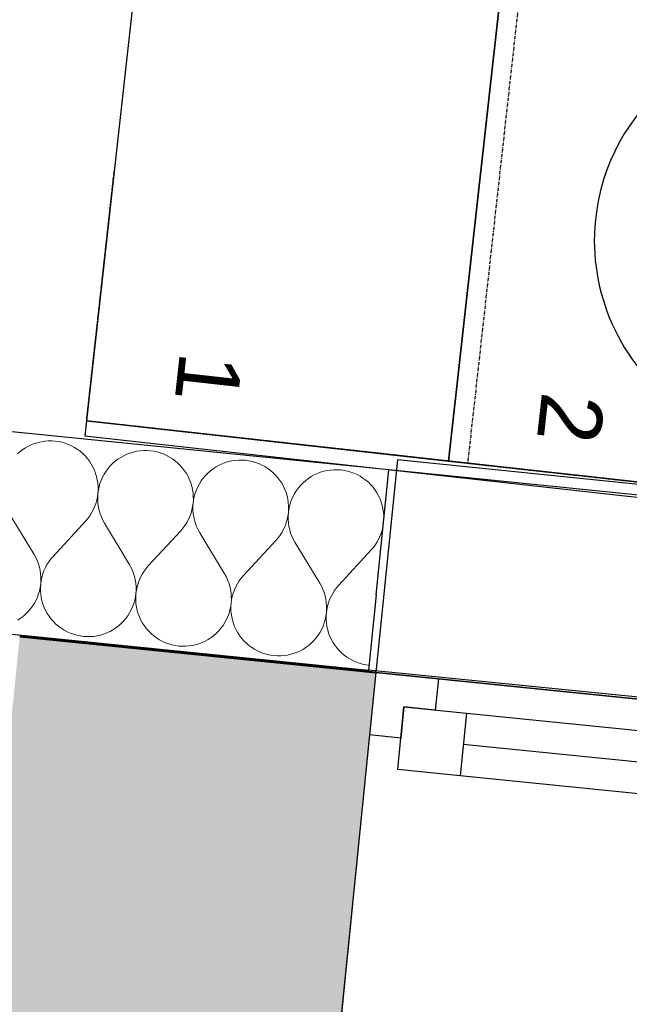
# Model space of a CAD drawing. Header units: millimetres. Extents: x -25972 to 4435, y -2839 to 20217.
# Tile 68 of 110: x -17108 to -16622, y 9391 to 10175. Entities that reach past the tile are written whole.
import ezdxf

# ---------------------------------------------------------------- set-up
doc = ezdxf.new("R2010")
doc.units = ezdxf.units.MM
doc.header["$MEASUREMENT"] = 0
for name, pattern in [('Wipeout_Contour', [1000, 0, -1000]), ('Čerchovaná M', [4.5, 2.5, -0.85, 0.3, -0.85]), ('čárkovaná 3', [1.5, 1, -0.5])]:
    doc.linetypes.add(name, pattern=pattern)
for name, color, linetype in [('7._POHLED ZÁPADNÍ_2_3D prvky fasada nove', 7, 'Continuous'), ('7._POHLED ZÁPADNÍ_2_Interiér - schodiště', 7, 'Continuous'), ('7._POHLED ZÁPADNÍ_2_Konstrukce - nosné', 7, 'Continuous'), ('7._POHLED ZÁPADNÍ_2_Nové_3D prvky fasada nove', 7, 'Continuous'), ('7._POHLED ZÁPADNÍ_2_Nové_Interiér - schodiště', 7, 'Continuous'), ('7._POHLED ZÁPADNÍ_2_Nové_Konstrukce - nosné', 7, 'Continuous'), ('7._POHLED ZÁPADNÍ_2_Nové_Otvory – Okna', 7, 'Continuous'), ('7._POHLED ZÁPADNÍ_2_Nové_Otvory – Značky oken', 7, 'Continuous'), ('7._POHLED ZÁPADNÍ_2_Nové_Výplně – Řezové', 7, 'Continuous'), ('7._POHLED ZÁPADNÍ_2_Výplně – Řezové', 7, 'Continuous')]:
    doc.layers.add(name, color=color, linetype=linetype)
doc.styles.add('GENEROVANÝ_STYL_1', font='txt')

# ---------------------------------------------------------------- blocks, each defined once
blk = doc.blocks.new('*X37', base_point=(-26263.07, -5016.56))
at = {"layer": '7._POHLED ZÁPADNÍ_2_Nové_Výplně – Řezové', "color": 21, "linetype": 'Continuous', "lineweight": 20, "true_color": 0xffaaaa}
for p, q in [((-17103.01, 9834.27), (-17105.29, 9832.78)), ((-17100.63, 9835.59), (-17103.01, 9834.27)), ((-17098.17, 9836.73), (-17100.63, 9835.59)), ((-17095.62, 9837.7), (-17098.17, 9836.73)), ((-17093.02, 9838.49), (-17095.62, 9837.7)), ((-17090.37, 9839.08), (-17093.02, 9838.49)), ((-17087.67, 9839.49), (-17090.37, 9839.08)), ((-17084.96, 9839.7), (-17087.67, 9839.49)), ((-17082.24, 9839.72), (-17084.96, 9839.7)), ((-17079.53, 9839.54), (-17082.24, 9839.72)), ((-17076.83, 9839.17), (-17079.53, 9839.54)), ((-17074.17, 9838.61), (-17076.83, 9839.17)), ((-17071.55, 9837.86), (-17074.17, 9838.61)), ((-17069, 9836.93), (-17071.55, 9837.86)), ((-17066.52, 9835.81), (-17069, 9836.93)), ((-17064.12, 9834.52), (-17066.52, 9835.81)), ((-17061.82, 9833.07), (-17064.12, 9834.52)), ((-17107.46, 9831.13), (-17109.5, 9829.34)), ((-17105.29, 9832.78), (-17107.46, 9831.13)), ((-17059.64, 9831.45), (-17061.82, 9833.07)), ((-17057.57, 9829.68), (-17059.64, 9831.45)), ((-17055.63, 9827.77), (-17057.57, 9829.68)), ((-17053.84, 9825.73), (-17055.63, 9827.77)), ((-17027.21, 9826.62), (-17029.49, 9825.13)), ((-17024.83, 9827.94), (-17027.21, 9826.62)), ((-17022.36, 9829.09), (-17024.83, 9827.94)), ((-17019.82, 9830.05), (-17022.36, 9829.09)), ((-17017.21, 9830.84), (-17019.82, 9830.05)), ((-17014.56, 9831.43), (-17017.21, 9830.84)), ((-17011.87, 9831.84), (-17014.56, 9831.43)), ((-17009.16, 9832.05), (-17011.87, 9831.84)), ((-17006.44, 9832.07), (-17009.16, 9832.05)), ((-17003.72, 9831.89), (-17006.44, 9832.07)), ((-17001.03, 9831.52), (-17003.72, 9831.89)), ((-16998.36, 9830.96), (-17001.03, 9831.52)), ((-16995.75, 9830.21), (-16998.36, 9830.96)), ((-16993.19, 9829.28), (-16995.75, 9830.21)), ((-16990.71, 9828.16), (-16993.19, 9829.28)), ((-16988.32, 9826.87), (-16990.71, 9828.16)), ((-16986.02, 9825.42), (-16988.32, 9826.87)), ((-17052.19, 9823.56), (-17053.84, 9825.73)), ((-17050.71, 9821.28), (-17052.19, 9823.56)), ((-17049.39, 9818.9), (-17050.71, 9821.28)), ((-17048.25, 9816.43), (-17049.39, 9818.9)), ((-17035.61, 9819.75), (-17037.37, 9817.69)), ((-17033.7, 9821.69), (-17035.61, 9819.75)), ((-17031.65, 9823.49), (-17033.7, 9821.69)), ((-17029.49, 9825.13), (-17031.65, 9823.49)), ((-16983.83, 9823.8), (-16986.02, 9825.42)), ((-16981.76, 9822.03), (-16983.83, 9823.8)), ((-16979.83, 9820.12), (-16981.76, 9822.03)), ((-16978.03, 9818.08), (-16979.83, 9820.12)), ((-16951.4, 9818.97), (-16953.68, 9817.48)), ((-16949.02, 9820.29), (-16951.4, 9818.97)), ((-16946.56, 9821.44), (-16949.02, 9820.29)), ((-16944.01, 9822.41), (-16946.56, 9821.44)), ((-16941.41, 9823.19), (-16944.01, 9822.41)), ((-16938.75, 9823.79), (-16941.41, 9823.19)), ((-16936.06, 9824.19), (-16938.75, 9823.79)), ((-16933.35, 9824.4), (-16936.06, 9824.19)), ((-16930.63, 9824.42), (-16933.35, 9824.4)), ((-16927.92, 9824.24), (-16930.63, 9824.42)), ((-16925.22, 9823.87), (-16927.92, 9824.24)), ((-16922.56, 9823.31), (-16925.22, 9823.87)), ((-16919.94, 9822.56), (-16922.56, 9823.31)), ((-16917.39, 9821.63), (-16919.94, 9822.56)), ((-16914.91, 9820.52), (-16917.39, 9821.63)), ((-16912.51, 9819.23), (-16914.91, 9820.52)), ((-16910.21, 9817.77), (-16912.51, 9819.23)), ((-17047.28, 9813.89), (-17048.25, 9816.43)), ((-17046.5, 9811.28), (-17047.28, 9813.89)), ((-17045.9, 9808.63), (-17046.5, 9811.28)), ((-17041.73, 9810.8), (-17042.84, 9808.32)), ((-17040.44, 9813.2), (-17041.73, 9810.8)), ((-17038.99, 9815.5), (-17040.44, 9813.2)), ((-17037.37, 9817.69), (-17038.99, 9815.5)), ((-16976.39, 9815.91), (-16978.03, 9818.08)), ((-16974.9, 9813.63), (-16976.39, 9815.91)), ((-16973.59, 9811.25), (-16974.9, 9813.63)), ((-16972.44, 9808.78), (-16973.59, 9811.25)), ((-16959.8, 9812.11), (-16961.57, 9810.04)), ((-16957.89, 9814.04), (-16959.8, 9812.11)), ((-16955.85, 9815.84), (-16957.89, 9814.04)), ((-16953.68, 9817.48), (-16955.85, 9815.84)), ((-16908.02, 9816.15), (-16910.21, 9817.77)), ((-16905.96, 9814.39), (-16908.02, 9816.15)), ((-16904.02, 9812.47), (-16905.96, 9814.39)), ((-16902.23, 9810.43), (-16904.02, 9812.47)), ((-16900.58, 9808.26), (-16902.23, 9810.43)), ((-16875.6, 9811.32), (-16877.87, 9809.84)), ((-16873.22, 9812.64), (-16875.6, 9811.32)), ((-16870.75, 9813.79), (-16873.22, 9812.64)), ((-16868.21, 9814.76), (-16870.75, 9813.79)), ((-16865.6, 9815.54), (-16868.21, 9814.76)), ((-16862.95, 9816.14), (-16865.6, 9815.54)), ((-16860.26, 9816.54), (-16862.95, 9816.14)), ((-16857.55, 9816.75), (-16860.26, 9816.54)), ((-16854.83, 9816.77), (-16857.55, 9816.75)), ((-16852.11, 9816.6), (-16854.83, 9816.77)), ((-16849.42, 9816.23), (-16852.11, 9816.6)), ((-16846.75, 9815.67), (-16849.42, 9816.23)), ((-16844.14, 9814.92), (-16846.75, 9815.67)), ((-16841.58, 9813.98), (-16844.14, 9814.92)), ((-16839.1, 9812.87), (-16841.58, 9813.98)), ((-16836.7, 9811.58), (-16839.1, 9812.87)), ((-16834.41, 9810.12), (-16836.7, 9811.58)), ((-17045.5, 9805.94), (-17045.9, 9808.63)), ((-17045.29, 9803.22), (-17045.5, 9805.94)), ((-17045.27, 9800.5), (-17045.29, 9803.22)), ((-17044.52, 9803.15), (-17045.08, 9800.48)), ((-17043.78, 9805.76), (-17044.52, 9803.15)), ((-17042.84, 9808.32), (-17043.78, 9805.76)), ((-16971.47, 9806.24), (-16972.44, 9808.78)), ((-16970.69, 9803.63), (-16971.47, 9806.24)), ((-16970.1, 9800.98), (-16970.69, 9803.63)), ((-16965.93, 9803.15), (-16967.04, 9800.67)), ((-16964.64, 9805.55), (-16965.93, 9803.15)), ((-16963.18, 9807.85), (-16964.64, 9805.55)), ((-16961.57, 9810.04), (-16963.18, 9807.85)), ((-16899.1, 9805.98), (-16900.58, 9808.26)), ((-16897.78, 9803.6), (-16899.1, 9805.98)), ((-16896.63, 9801.13), (-16897.78, 9803.6)), ((-16884, 9804.46), (-16885.76, 9802.39)), ((-16882.08, 9806.4), (-16884, 9804.46)), ((-16880.04, 9808.19), (-16882.08, 9806.4)), ((-16877.87, 9809.84), (-16880.04, 9808.19)), ((-16832.22, 9808.51), (-16834.41, 9810.12)), ((-16830.15, 9806.74), (-16832.22, 9808.51)), ((-16828.22, 9804.83), (-16830.15, 9806.74)), ((-16826.42, 9802.78), (-16828.22, 9804.83)), ((-16824.78, 9800.61), (-16826.42, 9802.78)), ((-17046.38, 9792.43), (-17045.82, 9795.09)), ((-17045.82, 9795.09), (-17045.45, 9797.79)), ((-17045.45, 9797.79), (-17045.63, 9795.07)), ((-17045.63, 9795.07), (-17045.61, 9792.35)), ((-17045.45, 9797.79), (-17045.27, 9800.5)), ((-17045.08, 9800.48), (-17045.45, 9797.79)), ((-16969.69, 9798.29), (-16970.1, 9800.98)), ((-16969.48, 9795.58), (-16969.69, 9798.29)), ((-16969.47, 9792.86), (-16969.48, 9795.58)), ((-16968.72, 9795.5), (-16969.28, 9792.84)), ((-16967.97, 9798.11), (-16968.72, 9795.5)), ((-16967.04, 9800.67), (-16967.97, 9798.11)), ((-16895.67, 9798.59), (-16896.63, 9801.13)), ((-16894.89, 9795.99), (-16895.67, 9798.59)), ((-16894.29, 9793.33), (-16894.89, 9795.99)), ((-16890.12, 9795.5), (-16891.23, 9793.02)), ((-16888.83, 9797.9), (-16890.12, 9795.5)), ((-16887.38, 9800.2), (-16888.83, 9797.9)), ((-16885.76, 9802.39), (-16887.38, 9800.2)), ((-16823.29, 9798.33), (-16824.78, 9800.61)), ((-16821.97, 9795.95), (-16823.29, 9798.33)), ((-16820.83, 9793.49), (-16821.97, 9795.95)), ((-17049.19, 9784.78), (-17048.07, 9787.26)), ((-17048.07, 9787.26), (-17047.14, 9789.82)), ((-17047.14, 9789.82), (-17046.38, 9792.43)), ((-17045.61, 9792.35), (-17045.39, 9789.64)), ((-17045.39, 9789.64), (-17044.99, 9786.95)), ((-17044.99, 9786.95), (-17044.39, 9784.3)), ((-16970.58, 9784.78), (-16970.02, 9787.45)), ((-16970.02, 9787.45), (-16969.65, 9790.14)), ((-16969.65, 9790.14), (-16969.82, 9787.43)), ((-16969.82, 9787.43), (-16969.8, 9784.71)), ((-16969.65, 9790.14), (-16969.47, 9792.86)), ((-16969.28, 9792.84), (-16969.65, 9790.14)), ((-16893.89, 9790.64), (-16894.29, 9793.33)), ((-16893.68, 9787.93), (-16893.89, 9790.64)), ((-16893.66, 9785.21), (-16893.68, 9787.93)), ((-16892.91, 9787.85), (-16893.47, 9785.19)), ((-16892.16, 9790.47), (-16892.91, 9787.85)), ((-16891.23, 9793.02), (-16892.16, 9790.47)), ((-16819.86, 9790.94), (-16820.83, 9793.49)), ((-16819.08, 9788.34), (-16819.86, 9790.94)), ((-16818.49, 9785.68), (-16819.08, 9788.34)), ((-17096.29, 9749.34), (-17115.97, 9781.95)), ((-17053.55, 9777.9), (-17051.94, 9780.09)), ((-17051.94, 9780.09), (-17050.48, 9782.39)), ((-17050.48, 9782.39), (-17049.19, 9784.78)), ((-17044.39, 9784.3), (-17043.6, 9781.69)), ((-17043.6, 9781.69), (-17042.63, 9779.15)), ((-17042.63, 9779.15), (-17041.48, 9776.68)), ((-16973.38, 9777.13), (-16972.27, 9779.61)), ((-16972.27, 9779.61), (-16971.33, 9782.17)), ((-16971.33, 9782.17), (-16970.58, 9784.78)), ((-16969.8, 9784.71), (-16969.59, 9781.99)), ((-16969.59, 9781.99), (-16969.18, 9779.3)), ((-16969.18, 9779.3), (-16968.58, 9776.65)), ((-16894.77, 9777.14), (-16894.21, 9779.8)), ((-16894.21, 9779.8), (-16893.84, 9782.49)), ((-16893.84, 9782.49), (-16894.01, 9779.78)), ((-16894.01, 9779.78), (-16893.99, 9777.06)), ((-16893.84, 9782.49), (-16893.66, 9785.21)), ((-16893.47, 9785.19), (-16893.84, 9782.49)), ((-16818.08, 9782.99), (-16818.49, 9785.68)), ((-16817.87, 9780.28), (-16818.08, 9782.99)), ((-16817.86, 9777.56), (-16817.87, 9780.28)), ((-17081.12, 9747.81), (-17055.32, 9775.84)), ((-17055.32, 9775.84), (-17053.55, 9777.9)), ((-17041.48, 9776.68), (-17040.16, 9774.31)), ((-17020.48, 9741.69), (-17040.16, 9774.31)), ((-16977.75, 9770.25), (-16976.13, 9772.44)), ((-16976.13, 9772.44), (-16974.67, 9774.74)), ((-16974.67, 9774.74), (-16973.38, 9777.13)), ((-16968.58, 9776.65), (-16967.8, 9774.04)), ((-16967.8, 9774.04), (-16966.83, 9771.5)), ((-16966.83, 9771.5), (-16965.68, 9769.04)), ((-16897.58, 9769.49), (-16896.46, 9771.97)), ((-16896.46, 9771.97), (-16895.52, 9774.52)), ((-16895.52, 9774.52), (-16894.77, 9777.14)), ((-16893.99, 9777.06), (-16893.78, 9774.35)), ((-16893.78, 9774.35), (-16893.37, 9771.66)), ((-16893.37, 9771.66), (-16892.78, 9769)), ((-16818.97, 9769.49), (-16818.41, 9772.15)), ((-16818.41, 9772.15), (-16818.38, 9772.33)), ((-16817.86, 9777.48), (-16817.86, 9777.56)), ((-17005.32, 9740.16), (-16979.52, 9768.19)), ((-16979.52, 9768.19), (-16977.75, 9770.25)), ((-16965.68, 9769.04), (-16964.36, 9766.66)), ((-16944.67, 9734.04), (-16964.36, 9766.66)), ((-16901.94, 9762.61), (-16900.32, 9764.79)), ((-16900.32, 9764.79), (-16898.87, 9767.09)), ((-16898.87, 9767.09), (-16897.58, 9769.49)), ((-16892.78, 9769), (-16891.99, 9766.4)), ((-16891.99, 9766.4), (-16891.02, 9763.85)), ((-16891.02, 9763.85), (-16889.87, 9761.39)), ((-16821.77, 9761.84), (-16820.66, 9764.32)), ((-16820.66, 9764.32), (-16819.72, 9766.87)), ((-16819.72, 9766.87), (-16818.97, 9769.49)), ((-16929.51, 9732.51), (-16903.71, 9760.54)), ((-16903.71, 9760.54), (-16901.94, 9762.61)), ((-16889.87, 9761.39), (-16888.55, 9759.01)), ((-16868.87, 9726.39), (-16888.55, 9759.01)), ((-16826.14, 9754.96), (-16824.52, 9757.15)), ((-16824.52, 9757.15), (-16823.06, 9759.44)), ((-16823.06, 9759.44), (-16821.77, 9761.84)), ((-17094.96, 9746.96), (-17096.29, 9749.34)), ((-17081.12, 9747.81), (-17082.89, 9745.74)), ((-16853.71, 9724.86), (-16827.91, 9752.89)), ((-16827.91, 9752.89), (-16826.14, 9754.96)), ((-17093.82, 9744.49), (-17094.96, 9746.96)), ((-17092.85, 9741.95), (-17093.82, 9744.49)), ((-17092.06, 9739.35), (-17092.85, 9741.95)), ((-17085.97, 9741.26), (-17087.26, 9738.86)), ((-17084.51, 9743.56), (-17085.97, 9741.26)), ((-17082.89, 9745.74), (-17084.51, 9743.56)), ((-17019.16, 9739.31), (-17020.48, 9741.69)), ((-17005.32, 9740.16), (-17007.09, 9738.09)), ((-17091.46, 9736.69), (-17092.06, 9739.35)), ((-17091.06, 9734), (-17091.46, 9736.69)), ((-17090.84, 9731.29), (-17091.06, 9734)), ((-17089.31, 9733.83), (-17090.06, 9731.21)), ((-17088.38, 9736.38), (-17089.31, 9733.83)), ((-17087.26, 9738.86), (-17088.38, 9736.38)), ((-17018.01, 9736.85), (-17019.16, 9739.31)), ((-17017.04, 9734.3), (-17018.01, 9736.85)), ((-17016.25, 9731.7), (-17017.04, 9734.3)), ((-17010.16, 9733.61), (-17011.45, 9731.21)), ((-17008.71, 9735.91), (-17010.16, 9733.61)), ((-17007.09, 9738.09), (-17008.71, 9735.91)), ((-16943.35, 9731.66), (-16944.67, 9734.04)), ((-16929.51, 9732.51), (-16931.28, 9730.45)), ((-17091.36, 9723.16), (-17091, 9725.86)), ((-17091, 9725.86), (-17091.17, 9723.14)), ((-17091, 9725.86), (-17090.82, 9728.57)), ((-17090.63, 9728.55), (-17091, 9725.86)), ((-17090.82, 9728.57), (-17090.84, 9731.29)), ((-17090.06, 9731.21), (-17090.63, 9728.55)), ((-17015.66, 9729.05), (-17016.25, 9731.7)), ((-17015.25, 9726.36), (-17015.66, 9729.05)), ((-17015.04, 9723.64), (-17015.25, 9726.36)), ((-17013.51, 9726.18), (-17014.26, 9723.56)), ((-17012.57, 9728.73), (-17013.51, 9726.18)), ((-17011.45, 9731.21), (-17012.57, 9728.73)), ((-16942.2, 9729.2), (-16943.35, 9731.66)), ((-16941.23, 9726.66), (-16942.2, 9729.2)), ((-16940.45, 9724.05), (-16941.23, 9726.66)), ((-16934.36, 9725.96), (-16935.65, 9723.57)), ((-16932.9, 9728.26), (-16934.36, 9725.96)), ((-16931.28, 9730.45), (-16932.9, 9728.26)), ((-16867.55, 9724.02), (-16868.87, 9726.39)), ((-16853.71, 9724.86), (-16855.48, 9722.8)), ((-17093.6, 9715.33), (-17092.67, 9717.88)), ((-17092.67, 9717.88), (-17091.92, 9720.5)), ((-17091.92, 9720.5), (-17091.36, 9723.16)), ((-17091.17, 9723.14), (-17091.16, 9720.42)), ((-17091.16, 9720.42), (-17090.95, 9717.71)), ((-17090.95, 9717.71), (-17090.55, 9715.02)), ((-17015.56, 9715.51), (-17015.19, 9718.21)), ((-17015.19, 9718.21), (-17015.37, 9715.49)), ((-17015.19, 9718.21), (-17015.02, 9720.92)), ((-17014.82, 9720.9), (-17015.19, 9718.21)), ((-17015.02, 9720.92), (-17015.04, 9723.64)), ((-17014.26, 9723.56), (-17014.82, 9720.9)), ((-16939.85, 9721.4), (-16940.45, 9724.05)), ((-16939.44, 9718.71), (-16939.85, 9721.4)), ((-16939.23, 9716), (-16939.44, 9718.71)), ((-16937.7, 9718.53), (-16938.45, 9715.92)), ((-16936.76, 9721.09), (-16937.7, 9718.53)), ((-16935.65, 9723.57), (-16936.76, 9721.09)), ((-16866.4, 9721.55), (-16867.55, 9724.02)), ((-16865.43, 9719.01), (-16866.4, 9721.55)), ((-16864.64, 9716.4), (-16865.43, 9719.01)), ((-16864.05, 9713.75), (-16864.64, 9716.4)), ((-16858.55, 9718.31), (-16859.84, 9715.92)), ((-16857.1, 9720.61), (-16858.55, 9718.31)), ((-16855.48, 9722.8), (-16857.1, 9720.61)), ((-17097.46, 9708.15), (-17096, 9710.45)), ((-17096, 9710.45), (-17094.72, 9712.84)), ((-17094.72, 9712.84), (-17093.6, 9715.33)), ((-17090.55, 9715.02), (-17089.95, 9712.36)), ((-17089.95, 9712.36), (-17089.17, 9709.76)), ((-17089.17, 9709.76), (-17088.2, 9707.21)), ((-17017.8, 9707.68), (-17016.87, 9710.23)), ((-17016.87, 9710.23), (-17016.12, 9712.85)), ((-17016.12, 9712.85), (-17015.56, 9715.51)), ((-17015.37, 9715.49), (-17015.35, 9712.77)), ((-17015.35, 9712.77), (-17015.14, 9710.06)), ((-17015.14, 9710.06), (-17014.74, 9707.37)), ((-16939.75, 9707.86), (-16939.39, 9710.56)), ((-16939.39, 9710.56), (-16939.56, 9707.85)), ((-16939.39, 9710.56), (-16939.21, 9713.27)), ((-16939.01, 9713.25), (-16939.39, 9710.56)), ((-16939.21, 9713.27), (-16939.23, 9716)), ((-16938.45, 9715.92), (-16939.01, 9713.25)), ((-16863.64, 9711.06), (-16864.05, 9713.75)), ((-16863.43, 9708.35), (-16863.64, 9711.06)), ((-16861.89, 9710.88), (-16862.65, 9708.27)), ((-16860.96, 9713.44), (-16861.89, 9710.88)), ((-16859.84, 9715.92), (-16860.96, 9713.44)), ((-17104.8, 9700.16), (-17102.75, 9701.95)), ((-17102.75, 9701.95), (-17100.84, 9703.89)), ((-17100.84, 9703.89), (-17099.07, 9705.96)), ((-17099.07, 9705.96), (-17097.46, 9708.15)), ((-17088.2, 9707.21), (-17087.06, 9704.75)), ((-17087.06, 9704.75), (-17085.74, 9702.37)), ((-17085.74, 9702.37), (-17084.25, 9700.09)), ((-17021.65, 9700.5), (-17020.2, 9702.8)), ((-17020.2, 9702.8), (-17018.91, 9705.2)), ((-17018.91, 9705.2), (-17017.8, 9707.68)), ((-17014.74, 9707.37), (-17014.15, 9704.71)), ((-17014.15, 9704.71), (-17013.36, 9702.11)), ((-17013.36, 9702.11), (-17012.4, 9699.57)), ((-16941.99, 9700.03), (-16941.06, 9702.59)), ((-16941.06, 9702.59), (-16940.31, 9705.2)), ((-16940.31, 9705.2), (-16939.75, 9707.86)), ((-16939.56, 9707.85), (-16939.55, 9705.12)), ((-16939.55, 9705.12), (-16939.34, 9702.41)), ((-16939.34, 9702.41), (-16938.93, 9699.72)), ((-16863.95, 9700.22), (-16863.58, 9702.91)), ((-16863.58, 9702.91), (-16863.76, 9700.2)), ((-16863.58, 9702.91), (-16863.41, 9705.63)), ((-16863.21, 9705.61), (-16863.58, 9702.91)), ((-16863.41, 9705.63), (-16863.43, 9708.35)), ((-16862.65, 9708.27), (-16863.21, 9705.61)), ((-17109.24, 9697.03), (-17106.96, 9698.51)), ((-17106.96, 9698.51), (-17104.8, 9700.16)), ((-17084.25, 9700.09), (-17082.61, 9697.92)), ((-17082.61, 9697.92), (-17080.82, 9695.87)), ((-17080.82, 9695.87), (-17078.88, 9693.96)), ((-17078.88, 9693.96), (-17076.81, 9692.19)), ((-17028.99, 9692.51), (-17026.95, 9694.31)), ((-17026.95, 9694.31), (-17025.04, 9696.24)), ((-17025.04, 9696.24), (-17023.27, 9698.31)), ((-17023.27, 9698.31), (-17021.65, 9700.5)), ((-17012.4, 9699.57), (-17011.25, 9697.1)), ((-17011.25, 9697.1), (-17009.93, 9694.72)), ((-17009.93, 9694.72), (-17008.45, 9692.44)), ((-16947.46, 9690.66), (-16945.85, 9692.85)), ((-16945.85, 9692.85), (-16944.39, 9695.15)), ((-16944.39, 9695.15), (-16943.11, 9697.55)), ((-16943.11, 9697.55), (-16941.99, 9700.03)), ((-16938.93, 9699.72), (-16938.34, 9697.07)), ((-16938.34, 9697.07), (-16937.56, 9694.46)), ((-16937.56, 9694.46), (-16936.59, 9691.92)), ((-16866.19, 9692.38), (-16865.25, 9694.94)), ((-16865.25, 9694.94), (-16864.51, 9697.55)), ((-16864.51, 9697.55), (-16863.95, 9700.22)), ((-16863.76, 9700.2), (-16863.74, 9697.48)), ((-16863.74, 9697.48), (-16863.53, 9694.76)), ((-16863.53, 9694.76), (-16863.13, 9692.07)), ((-17076.81, 9692.19), (-17074.62, 9690.58)), ((-17074.62, 9690.58), (-17072.33, 9689.12)), ((-17072.33, 9689.12), (-17069.93, 9687.83)), ((-17069.93, 9687.83), (-17067.45, 9686.72)), ((-17067.45, 9686.72), (-17064.89, 9685.78)), ((-17064.89, 9685.78), (-17062.28, 9685.04)), ((-17062.28, 9685.04), (-17059.62, 9684.47)), ((-17046.08, 9684.56), (-17043.43, 9685.16)), ((-17043.43, 9685.16), (-17040.82, 9685.94)), ((-17040.82, 9685.94), (-17038.28, 9686.91)), ((-17038.28, 9686.91), (-17035.81, 9688.06)), ((-17035.81, 9688.06), (-17033.43, 9689.38)), ((-17033.43, 9689.38), (-17031.16, 9690.86)), ((-17031.16, 9690.86), (-17028.99, 9692.51)), ((-17008.45, 9692.44), (-17006.8, 9690.27)), ((-17006.8, 9690.27), (-17005.01, 9688.23)), ((-17005.01, 9688.23), (-17003.07, 9686.32)), ((-17003.07, 9686.32), (-17001.01, 9684.55)), ((-16953.18, 9684.86), (-16951.14, 9686.66)), ((-16951.14, 9686.66), (-16949.23, 9688.59)), ((-16949.23, 9688.59), (-16947.46, 9690.66)), ((-16936.59, 9691.92), (-16935.45, 9689.45)), ((-16935.45, 9689.45), (-16934.13, 9687.07)), ((-16934.13, 9687.07), (-16932.64, 9684.79)), ((-16871.66, 9683.01), (-16870.04, 9685.2)), ((-16870.04, 9685.2), (-16868.59, 9687.5)), ((-16868.59, 9687.5), (-16867.3, 9689.9)), ((-16867.3, 9689.9), (-16866.19, 9692.38)), ((-16863.13, 9692.07), (-16862.53, 9689.42)), ((-16862.53, 9689.42), (-16861.75, 9686.81)), ((-16861.75, 9686.81), (-16860.79, 9684.27)), ((-17059.62, 9684.47), (-17056.92, 9684.1)), ((-17056.92, 9684.1), (-17054.21, 9683.93)), ((-17054.21, 9683.93), (-17051.49, 9683.95)), ((-17051.49, 9683.95), (-17048.77, 9684.16)), ((-17048.77, 9684.16), (-17046.08, 9684.56)), ((-17001.01, 9684.55), (-16998.82, 9682.93)), ((-16998.82, 9682.93), (-16996.52, 9681.47)), ((-16996.52, 9681.47), (-16994.12, 9680.19)), ((-16994.12, 9680.19), (-16991.64, 9679.07)), ((-16991.64, 9679.07), (-16989.09, 9678.14)), ((-16989.09, 9678.14), (-16986.47, 9677.39)), ((-16986.47, 9677.39), (-16983.81, 9676.83)), ((-16970.28, 9676.92), (-16967.62, 9677.51)), ((-16967.62, 9677.51), (-16965.02, 9678.3)), ((-16965.02, 9678.3), (-16962.48, 9679.26)), ((-16962.48, 9679.26), (-16960.01, 9680.41)), ((-16960.01, 9680.41), (-16957.63, 9681.73)), ((-16957.63, 9681.73), (-16955.35, 9683.22)), ((-16955.35, 9683.22), (-16953.18, 9684.86)), ((-16932.64, 9684.79), (-16931, 9682.62)), ((-16931, 9682.62), (-16929.2, 9680.58)), ((-16929.2, 9680.58), (-16927.27, 9678.67)), ((-16927.27, 9678.67), (-16925.2, 9676.9)), ((-16879.55, 9675.57), (-16877.38, 9677.21)), ((-16877.38, 9677.21), (-16875.33, 9679.01)), ((-16875.33, 9679.01), (-16873.42, 9680.95)), ((-16873.42, 9680.95), (-16871.66, 9683.01)), ((-16860.79, 9684.27), (-16859.64, 9681.8)), ((-16859.64, 9681.8), (-16858.32, 9679.42)), ((-16858.32, 9679.42), (-16856.84, 9677.14)), ((-16983.81, 9676.83), (-16981.11, 9676.46)), ((-16981.11, 9676.46), (-16978.4, 9676.28)), ((-16978.4, 9676.28), (-16975.68, 9676.3)), ((-16975.68, 9676.3), (-16972.97, 9676.51)), ((-16972.97, 9676.51), (-16970.28, 9676.92)), ((-16925.2, 9676.9), (-16923.01, 9675.28)), ((-16923.01, 9675.28), (-16920.71, 9673.83)), ((-16920.71, 9673.83), (-16918.32, 9672.54)), ((-16918.32, 9672.54), (-16915.84, 9671.42)), ((-16915.84, 9671.42), (-16913.28, 9670.49)), ((-16913.28, 9670.49), (-16910.67, 9669.74)), ((-16910.67, 9669.74), (-16908, 9669.18)), ((-16894.47, 9669.27), (-16891.82, 9669.86)), ((-16891.82, 9669.86), (-16889.21, 9670.65)), ((-16889.21, 9670.65), (-16886.67, 9671.62)), ((-16886.67, 9671.62), (-16884.2, 9672.76)), ((-16884.2, 9672.76), (-16881.82, 9674.08)), ((-16881.82, 9674.08), (-16879.55, 9675.57)), ((-16856.84, 9677.14), (-16855.19, 9674.98)), ((-16855.19, 9674.98), (-16853.4, 9672.93)), ((-16853.4, 9672.93), (-16851.46, 9671.02)), ((-16851.46, 9671.02), (-16849.4, 9669.25)), ((-16908, 9669.18), (-16905.31, 9668.81)), ((-16905.31, 9668.81), (-16902.59, 9668.63)), ((-16902.59, 9668.63), (-16899.87, 9668.65)), ((-16899.87, 9668.65), (-16897.16, 9668.86)), ((-16897.16, 9668.86), (-16894.47, 9669.27)), ((-16849.4, 9669.25), (-16847.21, 9667.63)), ((-16847.21, 9667.63), (-16844.91, 9666.18)), ((-16844.91, 9666.18), (-16842.51, 9664.89)), ((-16842.51, 9664.89), (-16840.03, 9663.78)), ((-16840.03, 9663.78), (-16837.48, 9662.84)), ((-16837.48, 9662.84), (-16834.86, 9662.09)), ((-16834.86, 9662.09), (-16832.2, 9661.53)), ((-16832.2, 9661.53), (-16829.6, 9661.17))]:
    blk.add_line(p, q, dxfattribs=at)

msp = doc.modelspace()

# ---------------------------------------------------------------- linework, layer by layer
at = {"layer": '7._POHLED ZÁPADNÍ_2_Nové_Interiér - schodiště', "color": 1, "linetype": 'Continuous', "lineweight": 25}
for p, q in [((-16955.31, 10750.13), (-17054.49, 9855.61)), ((-16766.25, 9823.65), (-16667.08, 10718.17)), ((-16667.08, 10718.17), (-16766.25, 9823.65)), ((-17054.49, 9855.61), (-17055.81, 9843.68)), ((-14460.38, 9567.99), (-17054.49, 9855.61)), ((-17054.49, 9855.61), (-16766.25, 9823.65)), ((-17055.81, 9843.68), (-14461.71, 9556.06)), ((-16766.25, 9823.65), (-16478.02, 9791.69))]:
    msp.add_line(p, q, dxfattribs=at)
at = {"layer": '7._POHLED ZÁPADNÍ_2_Nové_Interiér - schodiště', "color": 1, "linetype": 'Čerchovaná M', "lineweight": 25, "flags": 128}
msp.add_lwpolyline([(-16651.97, 10716.49), (-16751.15, 9821.98), (-16462.91, 9790.02), (-16363.73, 10684.54)], close=True, dxfattribs=at)
at = {"layer": '7._POHLED ZÁPADNÍ_2_Nové_Otvory – Okna', "color": 1, "linetype": 'Continuous', "lineweight": 25}
for p, q in [((-16210.05, 9764.07), (-16806.99, 9824.54)), ((-16774.38, 9650.37), (-16776.9, 9625.5)), ((-16774.38, 9650.37), (-16276.92, 9599.98)), ((-16806.81, 9578.27), (-16801.77, 9628.02)), ((-16801.77, 9628.02), (-16804.29, 9603.14)), ((-16776.9, 9625.5), (-16801.77, 9628.02)), ((-16801.77, 9628.02), (-16752.03, 9622.98)), ((-16752.03, 9622.98), (-16757.06, 9573.23)), ((-16752.03, 9622.98), (-16304.32, 9577.62)), ((-16829.16, 9605.66), (-16861.92, 9282.32)), ((-16804.29, 9603.14), (-16829.16, 9605.66)), ((-16306.84, 9552.75), (-16754.54, 9598.1)), ((-16757.06, 9573.23), (-16806.81, 9578.27)), ((-16309.36, 9527.88), (-16757.06, 9573.23)), ((-16309.36, 9527.88), (-16757.06, 9573.23))]:
    msp.add_line(p, q, dxfattribs=at)
at = {"layer": '7._POHLED ZÁPADNÍ_2_Nové_Otvory – Značky oken', "color": 1, "linetype": 'Continuous', "lineweight": 25, "flags": 128}
msp.add_lwpolyline([(-16649.44, 10015.5, 1), (-16326.1, 9982.74, 1)], format="xyb", close=True, dxfattribs=at)

# ---------------------------------------------------------------- texts
at = {"layer": '7._POHLED ZÁPADNÍ_2_Interiér - schodiště', "color": 1, "linetype": 'Continuous', "lineweight": 25, "char_height": 50, "attachment_point": 4, "rotation": 263.67323, "style": 'GENEROVANÝ_STYL_1'}
for s, insert in [('\\A1;{\\pql;\\fArial|b0|i0|c238|p38;1}', (-16955.15, 9908.96)), ('\\A1;{\\pql;\\fArial|b0|i0|c238|p38;2}', (-16666.91, 9877))]:
    msp.add_mtext(s, dxfattribs=dict(at, insert=insert))

# ---------------------------------------------------------------- next in the draw order: wipeouts: each hides what was drawn before it
at = {"color": 254, "linetype": 'Wipeout_Contour', "lineweight": 0, "ltscale": 120455.95835}
msp.add_wipeout([(-18216.58, 9857.58), (-18222.6, 9797.88), (-16829.98, 9657.38), (-16823.96, 9717.08), (-16813.92, 9816.57), (-18206.54, 9957.07)], dxfattribs=at).dxf.layer = '7._POHLED ZÁPADNÍ_2_Nové_Výplně – Řezové'

# ---------------------------------------------------------------- next in the draw order: hatches: boundary and pattern name
at = {"layer": '7._POHLED ZÁPADNÍ_2_Výplně – Řezové', "linetype": 'Continuous', "lineweight": 13}
msp.add_hatch(color=254, dxfattribs=at).paths.add_polyline_path([(-17145.5, 9311.05), (-16861.92, 9282.32), (-16824.12, 9655.41), (-17107.71, 9684.14)])

# ---------------------------------------------------------------- next in the draw order: linework, layer by layer
at = {"layer": '7._POHLED ZÁPADNÍ_2_Konstrukce - nosné', "color": 7, "linetype": 'Continuous', "lineweight": 50, "flags": 128}
msp.add_lwpolyline([(-16824.12, 9655.41), (-17107.71, 9684.14)], dxfattribs=at)
at = {"layer": '7._POHLED ZÁPADNÍ_2_Nové_3D prvky fasada nove', "color": 1, "linetype": 'Continuous', "lineweight": 25, "flags": 128}
msp.add_lwpolyline([(-16824.12, 9655.41), (-16861.92, 9282.32)], dxfattribs=at)
at = {"layer": '7._POHLED ZÁPADNÍ_2_Nové_Konstrukce - nosné', "color": 1, "linetype": 'čárkovaná 3', "lineweight": 25}
for p, q in [((-17054.49, 9855.61), (-17032.45, 10054.39)), ((-16806.01, 9828.06), (-17054.49, 9855.61))]:
    msp.add_line(p, q, dxfattribs=at)
at = {"layer": '7._POHLED ZÁPADNÍ_2_Nové_Konstrukce - nosné', "color": 1, "linetype": 'Continuous', "lineweight": 25}
for q in [(-16813.92, 9816.57), (-16829.98, 9657.38)]:
    msp.add_line((-16823.96, 9717.08), q, dxfattribs=at)
at = {"layer": '7._POHLED ZÁPADNÍ_2_Nové_Konstrukce - nosné', "color": 1, "linetype": 'Continuous', "lineweight": 25, "flags": 128}
for points in [[(-16813.92, 9816.57), (-18206.54, 9957.07)], [(-18222.6, 9797.88), (-16829.98, 9657.38)]]:
    msp.add_lwpolyline(points, dxfattribs=at)
at = {"layer": '7._POHLED ZÁPADNÍ_2_Nové_Otvory – Okna', "color": 1, "linetype": 'Continuous', "lineweight": 25}
for p, q in [((-16806.99, 9824.54), (-16824.12, 9655.41)), ((-16823.96, 9717.08), (-16813.92, 9816.57)), ((-16216.95, 9756.34), (-16813.92, 9816.57)), ((-16823.96, 9717.08), (-16829.98, 9657.38)), ((-16233.01, 9597.15), (-16829.98, 9657.38)), ((-16824.12, 9655.41), (-16829.16, 9605.66)), ((-16824.12, 9655.41), (-16829.16, 9605.66)), ((-16227.18, 9594.94), (-16824.12, 9655.41)), ((-16824.12, 9655.41), (-16774.38, 9650.37))]:
    msp.add_line(p, q, dxfattribs=at)

# ---------------------------------------------------------------- next in the draw order: block references
at = {"layer": '7._POHLED ZÁPADNÍ_2_3D prvky fasada nove', "color": 9, "linetype": 'Continuous', "lineweight": 13}
msp.add_blockref('*X37', (-26263.07, -5016.56), dxfattribs=at)

doc.saveas('drawing.dxf')
